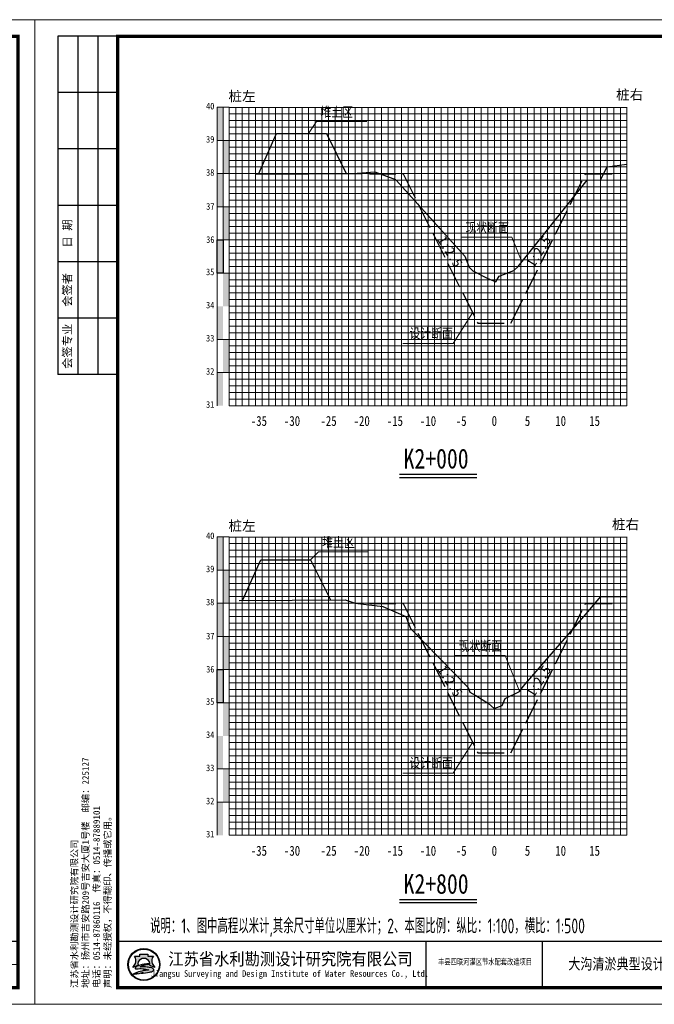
# Model space of a CAD drawing. Header units: millimetres. Extents: x -1851 to 142262423, y -629789 to 22327943.
# Tile 21 of 69: x 18090 to 18281, y 5753 to 6050. Entities that reach past the tile are written whole.
import ezdxf
from ezdxf.enums import TextEntityAlignment as Align

# ---------------------------------------------------------------- set-up
doc = ezdxf.new("R2010")
doc.units = ezdxf.units.MM
doc.linetypes.add('4415', pattern=[5, 4, -1])
for name, color, linetype, lineweight in [('2', 61, 'Continuous', 30), ('3', 8, 'Continuous', 5), ('dmx', 7, 'Continuous', 15), ('文字', 7, 'Continuous', 15)]:
    doc.layers.add(name, color=color, linetype=linetype, lineweight=lineweight)
for name, color, linetype in [('DIMTEX', 7, 'Continuous'), ('断面', 7, 'Continuous'), ('说明文字', 7, 'Continuous')]:
    doc.layers.add(name, color=color, linetype=linetype)
doc.styles.add('-仿宋_GB2312', font='FangSong_GB2312.ttf')
doc.styles.add('FSDB', font='tssdeng.shx', dxfattribs={"width": 0.7, "bigfont": 'hztxt.shx'})
doc.styles.add('LYJFS', font='times.ttf', dxfattribs={"width": 0.7})
doc.styles.add('STYLE2', font='txt', dxfattribs={"width": 0.8})
doc.styles.add('仿宋', font='FangSong_GB2312.ttf')
doc.styles.add('仿宋体', font='FangSong_GB2312.ttf', dxfattribs={"width": 0.8})
doc.styles.add('宋体', font='txt', dxfattribs={"height": 3.5})
doc.styles.add('等线体', font='simhei.ttf')

# ---------------------------------------------------------------- blocks, each defined once
blk = doc.blocks.new('tk')
h = blk.add_hatch(color=152)
h.dxf.hatch_style = 1
h.paths.add_polyline_path([(6876.364125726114, 854.2295714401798, 1), (6866.686434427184, 854.2295714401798, 1)])
h.paths.add_polyline_path([(6876.201261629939, 854.2295714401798, 1), (6866.84929852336, 854.2295714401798, 1)], flags=16)
h = blk.add_hatch(color=152)
h.dxf.hatch_style = 1
edge = h.paths.add_edge_path()
edge.add_arc((6873.407199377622, 851.8047045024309), 1.461698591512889, 43.31770961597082, 70.37003522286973)
edge.add_arc((6872.0275850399, 847.9366998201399), 5.568375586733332, 70.37003522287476, 84.52854590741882)
edge.add_arc((6871.440752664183, 841.8102204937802), 11.72289597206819, 84.5285459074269, 95.17746754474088)
edge.add_arc((6871.582339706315, 852.1014277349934), 1.831337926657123, 111.7965680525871, 130.9174013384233, ccw=False)
edge.add_arc((6873.47809212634, 847.3608850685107), 6.936886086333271, 98.84274785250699, 111.79656805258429, ccw=False)
edge.add_arc((6874.544451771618, 840.506451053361), 13.873772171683, 95.21036804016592, 98.84274785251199, ccw=False)
edge.add_ellipse((6871.525280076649, 854.5219636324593), major_axis=(-1.773815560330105, 0), ratio=0.8776980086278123, start_angle=172.6538623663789, end_angle=176.9129867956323)
edge.add_arc((6873.117644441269, 844.1909795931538), 10.24870363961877, 88.99992913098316, 98.52267106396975)
edge.add_arc((6872.724314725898, 846.8157053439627), 7.594670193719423, 98.5226710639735, 116.8491039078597)
edge.add_arc((6869.849912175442, 852.4939579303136), 1.230336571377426, 116.8491039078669, 139.2900683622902)
edge.add_arc((6869.065436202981, 853.1689503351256), 0.1954369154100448, 139.2900683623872, 263.050638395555)
edge.add_arc((6869.248585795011, 854.6715617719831), 1.70916902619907, 263.0506383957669, 272.136251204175)
edge.add_arc((6870.416233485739, 823.3689317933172), 29.61523112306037, 88.46268833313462, 92.13625120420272, ccw=False)
edge.add_arc((6871.07395213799, 847.876297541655), 5.099041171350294, 68.07113774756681, 88.46268833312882, ccw=False)
edge.add_arc((6875.183614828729, 831.3122526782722), 21.4080615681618, 95.91294384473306, 98.79521578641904)
edge.add_arc((6873.816328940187, 840.1492628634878), 12.46590188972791, 98.79521578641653, 117.8496747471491)
edge.add_arc((6932.315236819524, 613.7362839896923), 245.9934265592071, 104.7703900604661, 105.15790668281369, ccw=False)
edge.add_line((6869.600177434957, 851.6009245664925), (6868.796656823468, 851.2750728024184))
edge.add_arc((6890.157828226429, 754.105500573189), 99.48982566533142, 100.90627282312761, 102.39834375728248, ccw=False)
edge.add_line((6871.334059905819, 851.7983414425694), (6870.72346251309, 851.6097564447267))
edge.add_arc((6868.414090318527, 880.2016823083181), 28.68503833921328, 274.6177604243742, 279.6944367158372)
edge.add_arc((6872.474319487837, 856.4344682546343), 4.573507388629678, 279.694436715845, 287.6119267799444)
edge.add_arc((6873.358587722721, 853.648913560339), 1.650966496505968, 287.6119267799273, 311.5140981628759)
edge.add_arc((6874.270477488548, 852.6187205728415), 0.2751610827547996, 311.5140981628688, 403.3177096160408)
edge = h.paths.add_edge_path()
edge.add_arc((6875.946394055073, 855.3665725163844), 2.066422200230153, 138.9741968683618, 204.1180883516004, ccw=False)
edge.add_line((6874.387456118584, 856.7229696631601), (6872.690352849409, 856.7229696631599))
edge.add_line((6872.69035284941, 856.7229696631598), (6872.69035284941, 857.3096342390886))
edge.add_line((6872.69035284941, 857.3096342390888), (6870.360207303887, 857.3096342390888))
edge.add_line((6870.360207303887, 857.3096342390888), (6870.360207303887, 856.7229696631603))
edge.add_line((6870.360207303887, 856.7229696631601), (6868.663104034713, 856.7229696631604))
edge.add_arc((6867.104166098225, 855.3665725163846), 2.066422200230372, -24.118088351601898, 41.0258031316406, ccw=False)
edge.add_arc((6865.567634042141, 856.05447875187), 3.749914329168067, 314.34412131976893, 335.8819116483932, ccw=False)
edge.add_arc((6867.522236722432, 856.4070458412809), 3.106664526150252, 282.3877277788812, 290.1465811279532)
edge.add_arc((6864.457993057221, 864.7594382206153), 12.00340818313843, 290.1465811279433, 296.6495194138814)
edge.add_ellipse((6871.525280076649, 854.5219636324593), major_axis=(-1.773815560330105, 0), ratio=0.8776980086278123, start_angle=176.9129867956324, end_angle=378.37473811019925, ccw=False)
edge.add_ellipse((6871.525280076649, 854.5219636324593), major_axis=(-1.773815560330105, 0), ratio=0.8776980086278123, start_angle=172.653862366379, end_angle=176.9129867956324, ccw=False)
edge.add_ellipse((6871.525280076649, 854.5219636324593), major_axis=(-1.773815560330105, 0), ratio=0.8776980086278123, start_angle=161.6252618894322, end_angle=172.653862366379, ccw=False)
edge.add_arc((6878.592567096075, 864.759438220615), 12.00340818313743, 243.3504805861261, 249.853418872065)
edge.add_arc((6875.528323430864, 856.4070458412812), 3.106664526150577, 249.8534188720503, 257.61227222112)
edge.add_arc((6877.482926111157, 856.05447875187), 3.74991432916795, 204.1180883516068, 225.6558786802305, ccw=False)
at = {"lineweight": 0}
for p, q in [((6838.597780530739, 842.2295714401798), (6838.597780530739, 1139.229571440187)), ((6838.597780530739, 1139.229571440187), (7258.597780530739, 1139.229571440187)), ((7258.597780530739, 1139.229571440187), (7258.597780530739, 842.2295714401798)), ((7253.597780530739, 854.2295714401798), (7046.597780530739, 854.2295714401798)), ((7258.597780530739, 842.2295714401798), (6838.597780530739, 842.2295714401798))]:
    blk.add_line(p, q, dxfattribs=at)
for p, q in [((6863.597780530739, 1134.229571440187), (6845.597780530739, 1134.229571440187)), ((6845.597780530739, 1134.229571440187), (6845.597780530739, 1032.229571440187)), ((6851.597780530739, 1134.229571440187), (6851.597780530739, 1032.229571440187)), ((6857.597780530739, 1134.229571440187), (6857.597780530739, 1032.229571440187)), ((6863.597780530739, 1117.229571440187), (6845.597780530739, 1117.229571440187)), ((6863.597780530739, 1100.229571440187), (6845.597780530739, 1100.229571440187)), ((6863.597780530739, 1083.229571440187), (6845.597780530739, 1083.229571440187)), ((6863.597780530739, 1066.229571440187), (6845.597780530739, 1066.229571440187)), ((6863.597780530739, 1049.229571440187), (6845.597780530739, 1049.229571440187)), ((6863.597780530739, 1032.229571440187), (6845.597780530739, 1032.229571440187)), ((6956.597780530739, 861.2295714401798), (6956.597780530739, 847.2295714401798)), ((6991.597780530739, 861.2295714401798), (6991.597780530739, 847.2295714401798)), ((7046.597780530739, 861.2295714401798), (7046.597780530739, 847.2295714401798)), ((7072.597780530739, 861.2295714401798), (7072.597780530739, 847.2295714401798)), ((7091.597780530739, 861.2295714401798), (7091.597780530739, 847.2295714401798)), ((7110.597780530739, 861.2295714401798), (7110.597780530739, 847.2295714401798)), ((7129.597780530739, 861.2295714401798), (7129.597780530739, 847.2295714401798)), ((7148.597780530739, 861.2295714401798), (7148.597780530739, 847.2295714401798)), ((7167.597780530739, 861.2295714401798), (7167.597780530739, 847.2295714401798)), ((7186.597780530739, 861.2295714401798), (7186.597780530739, 847.2295714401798)), ((7204.597780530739, 861.2295714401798), (7204.597780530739, 847.2295714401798)), ((7221.597780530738, 854.2295714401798), (7221.597780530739, 847.2295714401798))]:
    blk.add_line(p, q)
at = {"lineweight": 0, "const_width": 1}
blk.add_lwpolyline([(6863.597780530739, 1134.229571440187), (7253.597780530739, 1134.229571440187), (7253.597780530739, 847.2295714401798), (6863.597780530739, 847.2295714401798)], close=True, dxfattribs=at)
at = {"lineweight": 0, "const_width": 0.4}
blk.add_lwpolyline([(7253.597780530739, 861.2295714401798), (6863.597780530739, 861.2295714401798)], dxfattribs=at)
at = {"color": 152}
for points in [[(6869.8419023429, 854.0311891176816, -0.02838203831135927), (6868.592243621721, 853.4904639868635, -0.03386732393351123), (6868.188697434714, 853.3727099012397, 0.09425397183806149), (6868.990200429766, 854.5221939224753, 0.2921547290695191), (6868.663104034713, 856.7229696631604), (6870.360207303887, 856.7229696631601), (6870.360207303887, 857.3096342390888), (6872.69035284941, 857.3096342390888), (6872.69035284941, 856.7229696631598), (6874.387456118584, 856.7229696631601, 0.29215472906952), (6874.06035972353, 854.5221939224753, 0.09425397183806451), (6874.861862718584, 853.3727099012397, -0.03386732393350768), (6874.458316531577, 853.4904639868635, -0.02838203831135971), (6873.208657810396, 854.0311891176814)], [(6873.296521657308, 854.4381220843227, 0.04157472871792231), (6871.598778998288, 854.3265098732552, 0.08013502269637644), (6869.294240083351, 853.5916630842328, 0.09823132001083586), (6868.917290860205, 853.2964201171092, 0.599439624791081), (6869.041789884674, 852.9749492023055, 0.03966424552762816), (6869.312296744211, 852.9635806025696, -0.01603031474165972), (6871.210748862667, 852.9735033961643, -0.08921046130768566), (6872.978215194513, 852.6064141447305, 0.01257694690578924), (6871.910251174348, 852.4685801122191, 0.08333285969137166), (6867.992840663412, 851.171317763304, -0.001690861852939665), (6869.600177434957, 851.6009245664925), (6868.796656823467, 851.275072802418, -0.006510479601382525), (6871.334059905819, 851.7983414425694), (6870.72346251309, 851.6097564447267, 0.02215480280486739), (6873.244469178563, 851.9262713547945, 0.03456031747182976), (6873.858117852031, 852.0753316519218, 0.1046726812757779), (6874.452855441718, 852.4126819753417, 0.4234638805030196), (6874.470673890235, 852.8074929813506, 0.1185893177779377), (6873.898248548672, 853.1814519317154, 0.06185687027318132), (6872.558528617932, 853.479704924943, 0.04649815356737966), (6870.382867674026, 853.4852866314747, -0.08362449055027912), (6870.902341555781, 853.8018397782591, -0.05658197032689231), (6872.411732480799, 854.2153190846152, -0.01585057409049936), (6873.284535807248, 854.3228965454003)]]:
    blk.add_lwpolyline(points, format="xyb", dxfattribs=at)
for radius in [4.838845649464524, 4.675981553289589]:
    blk.add_circle((6871.525280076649, 854.2295714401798), radius, dxfattribs=at)
blk.add_arc((6873.478092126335, 847.3608850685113), 6.936886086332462, 98.84274785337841, 111.7965680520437, dxfattribs=at)
for start_param, end_param in [(2.820892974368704, 6.603884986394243), (3.013378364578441, 3.087714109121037)]:
    blk.add_ellipse((6871.525280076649, 854.5219636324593), major_axis=(-1.773815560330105, 0), ratio=0.8776980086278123, start_param=start_param, end_param=end_param, dxfattribs=at)
at = {"style": '宋体'}
for s, height, width, p in [('江苏省水利勘测设计研究院有限公司', 3.75, 0.9, (6915.725099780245, 855.9804173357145)), ('丰县四联河灌区节水配套改造项目', 1.8, 0.75, (6974.43168055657, 855.1042281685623)), ('Jiangsu Surveying and Design Institute of Water Resources Co., Ltd.', 2, 0.8, (6915.552971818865, 851.2429752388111))]:
    blk.add_text(s, height=height, dxfattribs=dict(at, width=width)).set_placement(p, align=Align.MIDDLE)
at = {"style": 'LYJFS'}
for s, p in [('（阶段）', (7055.431710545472, 857.7295714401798)), ('（专业）', (7055.431710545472, 850.7295714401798))]:
    blk.add_text(s, height=2.5, dxfattribs=at).set_placement(p, align=Align.MIDDLE_CENTER)
at = {"style": '仿宋'}
blk.add_text('2018.01', height=2.5, dxfattribs=at).set_placement((7195.597780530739, 850.7295714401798), align=Align.MIDDLE)
at = {"rotation": 90}
for s, insert, char_height, attachment_point, style in [('日 期', (6848.597780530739, 1074.729571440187), 2.5, 5, '宋体'), ('会签者', (6848.597780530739, 1057.729571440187), 2.5, 5, '宋体'), ('会签专业', (6848.597780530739, 1040.729571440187), 2.5, 5, '宋体'), ('江苏省水利勘测设计研究院有限公司\\P地址：扬州市吉安路209号吉安大厦1号楼  邮编：225127\\P电话：0514-87860116  传真：0514-87889101\\P声明：未经授权，不得翻印、传播或它用。', (6861.892912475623, 847.1478961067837), 2, 7, '仿宋')]:
    blk.add_mtext(s, dxfattribs=dict(at, insert=insert, char_height=char_height, attachment_point=attachment_point, style=style))
at = {"char_height": 2.5, "attachment_point": 5, "style": '宋体'}
for s, insert in [('设计', (7065.999934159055, 857.7295714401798)), ('批 准', (7082.097780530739, 857.7295714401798)), ('核 定', (7101.035280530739, 857.701793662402)), ('审 查', (7120.028336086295, 857.702857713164)), ('校 核', (7139.063058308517, 857.7728530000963)), ('设 计', (7158.070002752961, 857.8229020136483)), ('制 图', (7177.014447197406, 857.7074956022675)), ('日 期', (7195.597780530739, 857.7295714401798)), ('甲级设计证书编号A132012666', (7229.097780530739, 857.7295714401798)), ('部分', (7065.999934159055, 850.7295714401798)), ('图 号', (7213.097780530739, 850.7295714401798))]:
    blk.add_mtext(s, dxfattribs=dict(at, insert=insert))

msp = doc.modelspace()

# ---------------------------------------------------------------- hatches: boundary and pattern name
at = {"linetype": 'Continuous'}
for points in [[(18149.43955486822, 6023.688596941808), (18151.23955486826, 6023.688596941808), (18151.23955486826, 6013.688596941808), (18149.43955486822, 6013.688596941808)], [(18151.23955486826, 6013.688596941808), (18153.03955486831, 6013.688596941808), (18153.03955486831, 6003.688596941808), (18151.23955486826, 6003.688596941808)], [(18149.43955486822, 6003.688596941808), (18151.23955486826, 6003.688596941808), (18151.23955486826, 5993.688596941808), (18149.43955486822, 5993.688596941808)], [(18151.23955486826, 5993.688596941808), (18153.03955486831, 5993.688596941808), (18153.03955486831, 5983.688596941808), (18151.23955486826, 5983.688596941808)], [(18149.43955486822, 5983.688596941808), (18151.23955486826, 5983.688596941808), (18151.23955486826, 5973.688596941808), (18149.43955486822, 5973.688596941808)], [(18151.23955486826, 5973.688596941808), (18153.03955486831, 5973.688596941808), (18153.03955486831, 5963.688596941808), (18151.23955486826, 5963.688596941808)], [(18149.43955486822, 5963.688596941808), (18151.23955486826, 5963.688596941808), (18151.23955486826, 5953.688596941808), (18149.43955486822, 5953.688596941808)], [(18151.24591562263, 5953.713322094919), (18153.04591562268, 5953.713322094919), (18153.04591562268, 5943.713322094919), (18151.24591562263, 5943.713322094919)], [(18149.43955486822, 5943.684532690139), (18151.23955486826, 5943.684532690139), (18151.23955486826, 5933.684532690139), (18149.43955486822, 5933.684532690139)], [(18149.43955486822, 5894.094116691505), (18151.23955486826, 5894.094116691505), (18151.23955486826, 5884.094116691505), (18149.43955486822, 5884.094116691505)], [(18151.23955486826, 5884.094116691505), (18153.03955486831, 5884.094116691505), (18153.03955486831, 5874.094116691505), (18151.23955486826, 5874.094116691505)], [(18149.43955486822, 5874.094116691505), (18151.23955486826, 5874.094116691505), (18151.23955486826, 5864.094116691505), (18149.43955486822, 5864.094116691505)], [(18151.23955486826, 5864.094116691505), (18153.03955486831, 5864.094116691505), (18153.03955486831, 5854.094116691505), (18151.23955486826, 5854.094116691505)], [(18149.43955486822, 5854.094116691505), (18151.23955486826, 5854.094116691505), (18151.23955486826, 5844.094116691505), (18149.43955486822, 5844.094116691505)], [(18151.23955486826, 5844.094116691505), (18153.03955486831, 5844.094116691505), (18153.03955486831, 5834.094116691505), (18151.23955486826, 5834.094116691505)], [(18149.43955486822, 5834.094116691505), (18151.23955486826, 5834.094116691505), (18151.23955486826, 5824.094116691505), (18149.43955486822, 5824.094116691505)], [(18151.24591562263, 5824.118841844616), (18153.04591562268, 5824.118841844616), (18153.04591562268, 5814.118841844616), (18151.24591562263, 5814.118841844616)], [(18149.43955486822, 5814.090052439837), (18151.23955486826, 5814.090052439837), (18151.23955486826, 5804.090052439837), (18149.43955486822, 5804.090052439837)]]:
    msp.add_hatch(color=7, dxfattribs=at).paths.add_polyline_path(points)

# ---------------------------------------------------------------- linework, layer by layer
at = {"linetype": 'Continuous', "lineweight": 20}
for p, q in [((18177.03955486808, 6015.783968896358), (18179.45036133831, 6019.413796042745)), ((18194.60175102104, 6019.440108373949), (18179.45036133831, 6019.413796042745)), ((18177.61245540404, 5887.189488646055), (18179.97590700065, 5889.605691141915)), ((18195.12729668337, 5889.632003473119), (18179.97590700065, 5889.605691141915))]:
    msp.add_line(p, q, dxfattribs=at)
at = {"color": 1, "linetype": '4415', "lineweight": 30, "ltscale": 2}
for points in [[(18195.34697065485, 6003.572723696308), (18205.53955486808, 6003.572723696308), (18228.03955486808, 5958.572723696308), (18238.03955486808, 5958.572723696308), (18260.53955486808, 6003.572723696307), (18270.53955486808, 6003.572723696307)], [(18195.34697065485, 5873.978243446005), (18205.53955486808, 5873.978243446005), (18228.03955486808, 5828.978243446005), (18238.03955486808, 5828.978243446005), (18260.53955486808, 5873.978243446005), (18270.53955486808, 5873.978243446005)]]:
    msp.add_lwpolyline(points, dxfattribs=at)
at = {"linetype": 'Continuous', "flags": 128}
for points in [[(18149.43955486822, 5983.688596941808), (18151.23955486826, 5983.688596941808), (18151.23955486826, 5973.688596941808), (18149.43955486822, 5973.688596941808)], [(18149.43955486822, 5854.094116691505), (18151.23955486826, 5854.094116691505), (18151.23955486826, 5844.094116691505), (18149.43955486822, 5844.094116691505)]]:
    msp.add_lwpolyline(points, close=True, dxfattribs=at)
at = {"linetype": 'Continuous', "lineweight": 20, "flags": 128}
for points in [[(18241.32767658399, 5977.112707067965), (18238.35201829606, 5984.50973827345), (18223.20062861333, 5984.483425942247)], [(18226.48161824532, 5961.688596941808), (18220.64077052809, 5952.453447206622), (18205.48938084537, 5952.427134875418)], [(18240.65571775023, 5847.542730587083), (18236.30261743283, 5858.363871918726), (18221.1512277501, 5858.337559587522)], [(18226.48161824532, 5832.094116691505), (18220.64077052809, 5822.858966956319), (18205.48938084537, 5822.832654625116)]]:
    msp.add_lwpolyline(points, dxfattribs=at)
at = {"layer": '2', "color": 7, "lineweight": 15}
for points in [[(18153.03955486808, 6023.622496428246), (18273.03955486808, 6023.622496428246)], [(18163.03955486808, 6023.688596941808), (18163.03955486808, 5933.688596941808)], [(18173.03955486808, 6023.688596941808), (18173.03955486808, 5933.688596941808)], [(18183.03955486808, 6023.688596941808), (18183.03955486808, 5933.688596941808)], [(18193.03955486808, 6023.688596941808), (18193.03955486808, 5933.688596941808)], [(18203.03955486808, 6023.688596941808), (18203.03955486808, 5933.688596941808)], [(18213.03955486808, 6023.688596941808), (18213.03955486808, 5933.688596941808)], [(18223.03955486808, 6023.688596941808), (18223.03955486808, 5933.688596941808)], [(18243.03955486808, 6023.688596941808), (18243.03955486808, 5933.688596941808)], [(18253.03955486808, 6023.688596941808), (18253.03955486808, 5933.688596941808)], [(18263.03955486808, 6023.688596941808), (18263.03955486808, 5933.688596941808)], [(18273.03955486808, 6023.688596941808), (18273.03955486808, 5933.688596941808)], [(18153.03955486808, 6013.688596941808), (18273.03955486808, 6013.688596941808)], [(18153.03955486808, 6003.688596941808), (18273.03955486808, 6003.688596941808)], [(18153.03955486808, 5993.688596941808), (18273.03955486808, 5993.688596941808)], [(18153.03955486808, 5983.688596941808), (18273.03955486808, 5983.688596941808)], [(18153.03955486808, 5963.688596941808), (18273.03955486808, 5963.688596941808)], [(18153.03955486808, 5933.688596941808), (18273.03955486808, 5933.688596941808)], [(18153.03955486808, 5894.028016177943), (18273.03955486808, 5894.028016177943)], [(18163.03955486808, 5894.094116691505), (18163.03955486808, 5804.094116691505)], [(18173.03955486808, 5894.094116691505), (18173.03955486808, 5804.094116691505)], [(18183.03955486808, 5894.094116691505), (18183.03955486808, 5804.094116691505)], [(18193.03955486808, 5894.094116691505), (18193.03955486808, 5804.094116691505)], [(18203.03955486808, 5894.094116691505), (18203.03955486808, 5804.094116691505)], [(18213.03955486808, 5894.094116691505), (18213.03955486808, 5804.094116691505)], [(18223.03955486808, 5894.094116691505), (18223.03955486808, 5804.094116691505)], [(18243.03955486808, 5894.094116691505), (18243.03955486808, 5804.094116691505)], [(18253.03955486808, 5894.094116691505), (18253.03955486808, 5804.094116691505)], [(18263.03955486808, 5894.094116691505), (18263.03955486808, 5804.094116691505)], [(18273.03955486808, 5894.094116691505), (18273.03955486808, 5804.094116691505)], [(18153.03955486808, 5884.094116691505), (18273.03955486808, 5884.094116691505)], [(18153.03955486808, 5874.094116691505), (18273.03955486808, 5874.094116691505)], [(18153.03955486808, 5864.094116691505), (18273.03955486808, 5864.094116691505)], [(18153.03955486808, 5854.094116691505), (18273.03955486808, 5854.094116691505)], [(18153.03955486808, 5834.094116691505), (18273.03955486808, 5834.094116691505)], [(18153.03955486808, 5804.094116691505), (18273.03955486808, 5804.094116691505)]]:
    msp.add_lwpolyline(points, dxfattribs=at)
at = {"layer": '2', "color": 3, "lineweight": 15}
for points in [[(18233.03955486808, 6023.688596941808), (18233.03955486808, 5933.688596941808)], [(18233.03955486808, 5894.094116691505), (18233.03955486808, 5804.094116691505)]]:
    msp.add_lwpolyline(points, dxfattribs=at)
at = {"layer": '2', "color": 7, "lineweight": 15, "flags": 128}
for points in [[(18153.03955486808, 5973.688596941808), (18273.03955486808, 5973.688596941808)], [(18153.03955486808, 5844.094116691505), (18273.03955486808, 5844.094116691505)]]:
    msp.add_lwpolyline(points, dxfattribs=at)
at = {"layer": '2', "color": 0, "lineweight": 15}
for points in [[(18153.03955486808, 5953.688596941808), (18273.03955486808, 5953.688596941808)], [(18153.03955486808, 5943.688596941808), (18273.03955486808, 5943.688596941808)], [(18153.03955486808, 5824.094116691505), (18273.03955486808, 5824.094116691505)], [(18153.03955486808, 5814.094116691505), (18273.03955486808, 5814.094116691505)]]:
    msp.add_lwpolyline(points, dxfattribs=at)
at = {"layer": '3', "lineweight": 5}
for points in [[(18155.03955486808, 6023.688596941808), (18155.03955486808, 5933.688596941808)], [(18157.03955486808, 6023.688596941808), (18157.03955486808, 5933.688596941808)], [(18159.03955486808, 6023.688596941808), (18159.03955486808, 5933.688596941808)], [(18161.03955486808, 6023.688596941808), (18161.03955486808, 5933.688596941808)], [(18165.03955486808, 6023.688596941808), (18165.03955486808, 5933.688596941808)], [(18167.03955486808, 6023.688596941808), (18167.03955486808, 5933.688596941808)], [(18169.03955486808, 6023.688596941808), (18169.03955486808, 5933.688596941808)], [(18171.03955486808, 6023.688596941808), (18171.03955486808, 5933.688596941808)], [(18175.03955486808, 6023.688596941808), (18175.03955486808, 5933.688596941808)], [(18177.03955486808, 6023.688596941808), (18177.03955486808, 5933.688596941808)], [(18179.03955486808, 6023.688596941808), (18179.03955486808, 5933.688596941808)], [(18181.03955486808, 6023.688596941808), (18181.03955486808, 5933.688596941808)], [(18185.03955486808, 6023.688596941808), (18185.03955486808, 5933.688596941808)], [(18187.03955486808, 6023.688596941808), (18187.03955486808, 5933.688596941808)], [(18189.03955486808, 6023.688596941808), (18189.03955486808, 5933.688596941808)], [(18191.03955486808, 6023.688596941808), (18191.03955486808, 5933.688596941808)], [(18195.03955486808, 6023.688596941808), (18195.03955486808, 5933.688596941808)], [(18197.03955486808, 6023.688596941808), (18197.03955486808, 5933.688596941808)], [(18199.03955486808, 6023.688596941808), (18199.03955486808, 5933.688596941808)], [(18201.03955486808, 6023.688596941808), (18201.03955486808, 5933.688596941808)], [(18205.03955486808, 6023.688596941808), (18205.03955486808, 5933.688596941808)], [(18207.03955486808, 6023.688596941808), (18207.03955486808, 5933.688596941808)], [(18209.03955486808, 6023.688596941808), (18209.03955486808, 5933.688596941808)], [(18211.03955486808, 6023.688596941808), (18211.03955486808, 5933.688596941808)], [(18215.03955486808, 6023.688596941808), (18215.03955486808, 5933.688596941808)], [(18217.03955486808, 6023.688596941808), (18217.03955486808, 5933.688596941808)], [(18219.03955486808, 6023.688596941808), (18219.03955486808, 5933.688596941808)], [(18221.03955486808, 6023.688596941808), (18221.03955486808, 5933.688596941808)], [(18225.03955486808, 6023.688596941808), (18225.03955486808, 5933.688596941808)], [(18227.03955486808, 6023.688596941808), (18227.03955486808, 5933.688596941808)], [(18229.03955486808, 6023.688596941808), (18229.03955486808, 5933.688596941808)], [(18231.03955486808, 6023.688596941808), (18231.03955486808, 5933.688596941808)], [(18235.03955486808, 6023.688596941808), (18235.03955486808, 5933.688596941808)], [(18237.03955486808, 6023.688596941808), (18237.03955486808, 5933.688596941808)], [(18239.03955486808, 6023.688596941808), (18239.03955486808, 5933.688596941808)], [(18241.03955486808, 6023.688596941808), (18241.03955486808, 5933.688596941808)], [(18245.03955486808, 6023.688596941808), (18245.03955486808, 5933.688596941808)], [(18247.03955486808, 6023.688596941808), (18247.03955486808, 5933.688596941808)], [(18249.03955486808, 6023.688596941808), (18249.03955486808, 5933.688596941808)], [(18251.03955486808, 6023.688596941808), (18251.03955486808, 5933.688596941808)], [(18255.03955486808, 6023.688596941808), (18255.03955486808, 5933.688596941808)], [(18257.03955486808, 6023.688596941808), (18257.03955486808, 5933.688596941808)], [(18259.03955486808, 6023.688596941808), (18259.03955486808, 5933.688596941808)], [(18261.03955486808, 6023.688596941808), (18261.03955486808, 5933.688596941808)], [(18265.03955486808, 6023.688596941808), (18265.03955486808, 5933.688596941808)], [(18267.03955486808, 6023.688596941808), (18267.03955486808, 5933.688596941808)], [(18269.03955486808, 6023.688596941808), (18269.03955486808, 5933.688596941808)], [(18271.03955486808, 6023.688596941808), (18271.03955486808, 5933.688596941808)], [(18153.03955486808, 6021.688596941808), (18273.03955486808, 6021.688596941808)], [(18153.03955486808, 6019.688596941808), (18273.03955486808, 6019.688596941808)], [(18153.03955486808, 6017.688596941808), (18273.03955486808, 6017.688596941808)], [(18153.03955486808, 6015.688596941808), (18273.03955486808, 6015.688596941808)], [(18153.03955486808, 6011.688596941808), (18273.03955486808, 6011.688596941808)], [(18153.03955486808, 6009.688596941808), (18273.03955486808, 6009.688596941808)], [(18153.03955486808, 6007.688596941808), (18273.03955486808, 6007.688596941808)], [(18153.03955486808, 6005.688596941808), (18273.03955486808, 6005.688596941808)], [(18153.03955486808, 6001.688596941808), (18273.03955486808, 6001.688596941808)], [(18153.03955486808, 5999.688596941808), (18273.03955486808, 5999.688596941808)], [(18153.03955486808, 5997.688596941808), (18273.03955486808, 5997.688596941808)], [(18153.03955486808, 5995.688596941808), (18273.03955486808, 5995.688596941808)], [(18153.03955486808, 5991.688596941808), (18273.03955486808, 5991.688596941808)], [(18153.03955486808, 5989.688596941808), (18273.03955486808, 5989.688596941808)], [(18153.03955486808, 5987.688596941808), (18273.03955486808, 5987.688596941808)], [(18153.03955486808, 5985.688596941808), (18273.03955486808, 5985.688596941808)], [(18153.03955486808, 5981.688596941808), (18273.03955486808, 5981.688596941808)], [(18153.03955486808, 5979.688596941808), (18273.03955486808, 5979.688596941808)], [(18153.03955486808, 5977.688596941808), (18273.03955486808, 5977.688596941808)], [(18153.03955486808, 5975.688596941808), (18273.03955486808, 5975.688596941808)], [(18153.03955486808, 5971.688596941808), (18273.03955486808, 5971.688596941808)], [(18153.03955486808, 5969.688596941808), (18273.03955486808, 5969.688596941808)], [(18153.03955486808, 5967.688596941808), (18273.03955486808, 5967.688596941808)], [(18153.03955486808, 5965.688596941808), (18273.03955486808, 5965.688596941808)], [(18153.03955486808, 5961.688596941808), (18273.03955486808, 5961.688596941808)], [(18153.03955486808, 5959.688596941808), (18273.03955486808, 5959.688596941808)], [(18153.03955486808, 5957.688596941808), (18273.03955486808, 5957.688596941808)], [(18153.03955486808, 5955.688596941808), (18273.03955486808, 5955.688596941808)], [(18153.03955486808, 5951.688596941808), (18273.03955486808, 5951.688596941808)], [(18153.03955486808, 5949.688596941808), (18273.03955486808, 5949.688596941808)], [(18153.03955486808, 5947.688596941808), (18273.03955486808, 5947.688596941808)], [(18153.03955486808, 5945.688596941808), (18273.03955486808, 5945.688596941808)], [(18153.03955486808, 5941.688596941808), (18273.03955486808, 5941.688596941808)], [(18153.03955486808, 5939.688596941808), (18273.03955486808, 5939.688596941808)], [(18153.03955486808, 5937.688596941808), (18273.03955486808, 5937.688596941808)], [(18153.03955486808, 5935.688596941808), (18273.03955486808, 5935.688596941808)], [(18155.03955486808, 5894.094116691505), (18155.03955486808, 5804.094116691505)], [(18157.03955486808, 5894.094116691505), (18157.03955486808, 5804.094116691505)], [(18159.03955486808, 5894.094116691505), (18159.03955486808, 5804.094116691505)], [(18161.03955486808, 5894.094116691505), (18161.03955486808, 5804.094116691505)], [(18165.03955486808, 5894.094116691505), (18165.03955486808, 5804.094116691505)], [(18167.03955486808, 5894.094116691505), (18167.03955486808, 5804.094116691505)], [(18169.03955486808, 5894.094116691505), (18169.03955486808, 5804.094116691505)], [(18171.03955486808, 5894.094116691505), (18171.03955486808, 5804.094116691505)], [(18175.03955486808, 5894.094116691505), (18175.03955486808, 5804.094116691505)], [(18177.03955486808, 5894.094116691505), (18177.03955486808, 5804.094116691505)], [(18179.03955486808, 5894.094116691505), (18179.03955486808, 5804.094116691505)], [(18181.03955486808, 5894.094116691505), (18181.03955486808, 5804.094116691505)], [(18185.03955486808, 5894.094116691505), (18185.03955486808, 5804.094116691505)], [(18187.03955486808, 5894.094116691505), (18187.03955486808, 5804.094116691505)], [(18189.03955486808, 5894.094116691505), (18189.03955486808, 5804.094116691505)], [(18191.03955486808, 5894.094116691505), (18191.03955486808, 5804.094116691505)], [(18195.03955486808, 5894.094116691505), (18195.03955486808, 5804.094116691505)], [(18197.03955486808, 5894.094116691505), (18197.03955486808, 5804.094116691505)], [(18199.03955486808, 5894.094116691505), (18199.03955486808, 5804.094116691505)], [(18201.03955486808, 5894.094116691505), (18201.03955486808, 5804.094116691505)], [(18205.03955486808, 5894.094116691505), (18205.03955486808, 5804.094116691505)], [(18207.03955486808, 5894.094116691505), (18207.03955486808, 5804.094116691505)], [(18209.03955486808, 5894.094116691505), (18209.03955486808, 5804.094116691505)], [(18211.03955486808, 5894.094116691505), (18211.03955486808, 5804.094116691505)], [(18215.03955486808, 5894.094116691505), (18215.03955486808, 5804.094116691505)], [(18217.03955486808, 5894.094116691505), (18217.03955486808, 5804.094116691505)], [(18219.03955486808, 5894.094116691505), (18219.03955486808, 5804.094116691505)], [(18221.03955486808, 5894.094116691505), (18221.03955486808, 5804.094116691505)], [(18225.03955486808, 5894.094116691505), (18225.03955486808, 5804.094116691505)], [(18227.03955486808, 5894.094116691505), (18227.03955486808, 5804.094116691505)], [(18229.03955486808, 5894.094116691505), (18229.03955486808, 5804.094116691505)], [(18231.03955486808, 5894.094116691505), (18231.03955486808, 5804.094116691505)], [(18235.03955486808, 5894.094116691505), (18235.03955486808, 5804.094116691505)], [(18237.03955486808, 5894.094116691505), (18237.03955486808, 5804.094116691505)], [(18239.03955486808, 5894.094116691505), (18239.03955486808, 5804.094116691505)], [(18241.03955486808, 5894.094116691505), (18241.03955486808, 5804.094116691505)], [(18245.03955486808, 5894.094116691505), (18245.03955486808, 5804.094116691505)], [(18247.03955486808, 5894.094116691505), (18247.03955486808, 5804.094116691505)], [(18249.03955486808, 5894.094116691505), (18249.03955486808, 5804.094116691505)], [(18251.03955486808, 5894.094116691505), (18251.03955486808, 5804.094116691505)], [(18255.03955486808, 5894.094116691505), (18255.03955486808, 5804.094116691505)], [(18257.03955486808, 5894.094116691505), (18257.03955486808, 5804.094116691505)], [(18259.03955486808, 5894.094116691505), (18259.03955486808, 5804.094116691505)], [(18261.03955486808, 5894.094116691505), (18261.03955486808, 5804.094116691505)], [(18265.03955486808, 5894.094116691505), (18265.03955486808, 5804.094116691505)], [(18267.03955486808, 5894.094116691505), (18267.03955486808, 5804.094116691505)], [(18269.03955486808, 5894.094116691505), (18269.03955486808, 5804.094116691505)], [(18271.03955486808, 5894.094116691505), (18271.03955486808, 5804.094116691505)], [(18153.03955486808, 5892.094116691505), (18273.03955486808, 5892.094116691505)], [(18153.03955486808, 5890.094116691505), (18273.03955486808, 5890.094116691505)], [(18153.03955486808, 5888.094116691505), (18273.03955486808, 5888.094116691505)], [(18153.03955486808, 5886.094116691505), (18273.03955486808, 5886.094116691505)], [(18153.03955486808, 5882.094116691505), (18273.03955486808, 5882.094116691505)], [(18153.03955486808, 5880.094116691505), (18273.03955486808, 5880.094116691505)], [(18153.03955486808, 5878.094116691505), (18273.03955486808, 5878.094116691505)], [(18153.03955486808, 5876.094116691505), (18273.03955486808, 5876.094116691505)], [(18153.03955486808, 5872.094116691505), (18273.03955486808, 5872.094116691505)], [(18153.03955486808, 5870.094116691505), (18273.03955486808, 5870.094116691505)], [(18153.03955486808, 5868.094116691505), (18273.03955486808, 5868.094116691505)], [(18153.03955486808, 5866.094116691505), (18273.03955486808, 5866.094116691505)], [(18153.03955486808, 5862.094116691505), (18273.03955486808, 5862.094116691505)], [(18153.03955486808, 5860.094116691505), (18273.03955486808, 5860.094116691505)], [(18153.03955486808, 5858.094116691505), (18273.03955486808, 5858.094116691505)], [(18153.03955486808, 5856.094116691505), (18273.03955486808, 5856.094116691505)], [(18153.03955486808, 5852.094116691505), (18273.03955486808, 5852.094116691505)], [(18153.03955486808, 5850.094116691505), (18273.03955486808, 5850.094116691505)], [(18153.03955486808, 5848.094116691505), (18273.03955486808, 5848.094116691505)], [(18153.03955486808, 5846.094116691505), (18273.03955486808, 5846.094116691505)], [(18153.03955486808, 5842.094116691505), (18273.03955486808, 5842.094116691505)], [(18153.03955486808, 5840.094116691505), (18273.03955486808, 5840.094116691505)], [(18153.03955486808, 5838.094116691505), (18273.03955486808, 5838.094116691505)], [(18153.03955486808, 5836.094116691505), (18273.03955486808, 5836.094116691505)], [(18153.03955486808, 5832.094116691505), (18273.03955486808, 5832.094116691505)], [(18153.03955486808, 5830.094116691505), (18273.03955486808, 5830.094116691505)], [(18153.03955486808, 5828.094116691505), (18273.03955486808, 5828.094116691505)], [(18153.03955486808, 5826.094116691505), (18273.03955486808, 5826.094116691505)], [(18153.03955486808, 5822.094116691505), (18273.03955486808, 5822.094116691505)], [(18153.03955486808, 5820.094116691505), (18273.03955486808, 5820.094116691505)], [(18153.03955486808, 5818.094116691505), (18273.03955486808, 5818.094116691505)], [(18153.03955486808, 5816.094116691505), (18273.03955486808, 5816.094116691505)], [(18153.03955486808, 5812.094116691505), (18273.03955486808, 5812.094116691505)], [(18153.03955486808, 5810.094116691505), (18273.03955486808, 5810.094116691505)], [(18153.03955486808, 5808.094116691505), (18273.03955486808, 5808.094116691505)], [(18153.03955486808, 5806.094116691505), (18273.03955486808, 5806.094116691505)]]:
    msp.add_lwpolyline(points, dxfattribs=at)
at = {"layer": '3', "color": 0, "lineweight": 5}
for points in [[(18149.43955486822, 5953.688596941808), (18273.03955486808, 5953.688596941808)], [(18149.43955486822, 5943.688596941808), (18273.03955486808, 5943.688596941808)], [(18149.43955486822, 5824.094116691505), (18273.03955486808, 5824.094116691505)], [(18149.43955486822, 5814.094116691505), (18273.03955486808, 5814.094116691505)]]:
    msp.add_lwpolyline(points, dxfattribs=at)
at = {"layer": 'DIMTEX', "linetype": 'Continuous'}
for p, q in [((18204.4197910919, 5912.033872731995), (18227.76487636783, 5912.033872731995)), ((18204.4197910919, 5783.776657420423), (18227.76487636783, 5783.776657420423))]:
    msp.add_line(p, q, dxfattribs=at)
at = {"layer": 'DIMTEX', "color": 1, "linetype": 'Continuous'}
for p, q in [((18204.44028288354, 5912.996266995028), (18227.76487636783, 5912.996266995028)), ((18204.44028288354, 5784.739051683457), (18227.76487636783, 5784.739051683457))]:
    msp.add_line(p, q, dxfattribs=at)
at = {"layer": 'dmx', "linetype": 'Continuous', "lineweight": 30, "flags": 128}
for points in [[(18161.89359022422, 6003.497853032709), (18167.37665215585, 6015.783968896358), (18182.37665215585, 6015.783968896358), (18188.37665215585, 6003.737881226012)], [(18261.03955486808, 6001.688596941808), (18265.03955486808, 6001.788596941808), (18267.03955486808, 6005.688596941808), (18273.03955486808, 6006.580091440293)], [(18160.87233674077, 6003.488596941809), (18193.03955486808, 6003.688596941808)], [(18189.03955486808, 6003.663726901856), (18197.03955486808, 6004.228483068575), (18203.2744852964, 6001.868085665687), (18203.2744852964, 6001.868085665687)], [(18203.40561829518, 6001.688596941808), (18224.1266330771, 5978.751074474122), (18225.43230547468, 5975.486893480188), (18226.60066788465, 5974.318531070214), (18230.9219605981, 5972.157884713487), (18233.53426784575, 5971.089414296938), (18233.53426784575, 5971.089414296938), (18233.53426784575, 5971.089414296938), (18234.49987883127, 5972.779233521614), (18238.93250757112, 5974.441469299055), (18240.20888119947, 5975.717842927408), (18261.03955486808, 6001.688596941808)], [(18157.1293934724, 5874.903372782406), (18162.61245540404, 5887.189488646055), (18177.61245540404, 5887.189488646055), (18183.61245540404, 5875.143400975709)], [(18156.10813998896, 5874.894116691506), (18188.03955486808, 5875.094116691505)], [(18188.03955486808, 5875.094116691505), (18191.03955486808, 5874.094116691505), (18199.37672510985, 5873.094136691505), (18206.37672510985, 5870.094096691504), (18207.77672510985, 5866.494136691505), (18207.77672510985, 5866.494136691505)], [(18260.77672510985, 5870.894116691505), (18260.77672510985, 5870.894116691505), (18265.17672510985, 5876.094116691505), (18273.03955486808, 5876.094116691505)], [(18207.77672510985, 5866.494136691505), (18225.11559815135, 5848.648955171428), (18225.63165940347, 5847.285518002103), (18227.42254248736, 5846.238659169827), (18231.3035530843, 5843.851879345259), (18233.02085020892, 5842.318665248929), (18233.02085020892, 5842.318665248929), (18235.40162707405, 5843.25301643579), (18236.30340344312, 5845.335152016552), (18240.65571775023, 5847.511320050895), (18241.71541460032, 5848.952347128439), (18260.77672510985, 5870.894116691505)]]:
    msp.add_lwpolyline(points, dxfattribs=at)
at = {"layer": '断面', "color": 3, "lineweight": 15}
for points in [[(18153.03955486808, 6023.688596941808), (18149.43955486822, 6023.688596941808)], [(18149.43955486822, 6023.688596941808), (18149.43955486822, 5933.688596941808)], [(18151.23955486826, 6023.688596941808), (18151.23955486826, 5973.688596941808)], [(18153.03955486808, 6023.688596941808), (18153.03955486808, 5933.688596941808)], [(18153.03955486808, 6013.688596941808), (18149.43955486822, 6013.688596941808)], [(18153.03955486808, 6003.688596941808), (18149.43955486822, 6003.688596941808)], [(18153.03955486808, 5993.688596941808), (18149.43955486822, 5993.688596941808)], [(18153.03955486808, 5983.688596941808), (18149.43955486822, 5983.688596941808)], [(18149.43955486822, 5973.688596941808), (18153.03955486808, 5973.688596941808)], [(18153.03955486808, 5894.094116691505), (18149.43955486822, 5894.094116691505)], [(18149.43955486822, 5894.094116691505), (18149.43955486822, 5804.094116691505)], [(18151.23955486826, 5894.094116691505), (18151.23955486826, 5844.094116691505)], [(18153.03955486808, 5894.094116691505), (18153.03955486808, 5804.094116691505)], [(18153.03955486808, 5884.094116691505), (18149.43955486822, 5884.094116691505)], [(18153.03955486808, 5874.094116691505), (18149.43955486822, 5874.094116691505)], [(18153.03955486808, 5864.094116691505), (18149.43955486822, 5864.094116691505)], [(18153.03955486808, 5854.094116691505), (18149.43955486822, 5854.094116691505)], [(18149.43955486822, 5844.094116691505), (18153.03955486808, 5844.094116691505)]]:
    msp.add_lwpolyline(points, dxfattribs=at)
at = {"layer": '断面', "color": 7, "lineweight": 15}
for points in [[(18153.03955486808, 5973.688596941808), (18273.03955486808, 5973.688596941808)], [(18153.03955486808, 5844.094116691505), (18273.03955486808, 5844.094116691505)]]:
    msp.add_lwpolyline(points, dxfattribs=at)

# ---------------------------------------------------------------- block references
at = {"layer": '断面'}
for p in [(10835.82040626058, 4910.88614528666), (11255.82040626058, 4910.88614528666)]:
    msp.add_blockref('tk', p, dxfattribs=at)

# ---------------------------------------------------------------- texts
at = {"style": '等线体'}
for s, p in [('桩右', (18269.75511841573, 6025.982145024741)), ('桩左', (18152.8663355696, 6025.524046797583)), ('桩左', (18152.8663355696, 5895.92956654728)), ('桩右', (18268.49751431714, 5896.387664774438))]:
    msp.add_text(s, height=3, dxfattribs=at).set_placement(p)
at = {"linetype": 'Continuous', "char_height": 3, "width": 37.93252298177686, "attachment_point": 1, "style": '仿宋体'}
for s, insert in [('堆土区', (18180.58921577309, 6023.788746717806)), ('现状断面', (18224.3394830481, 5988.858376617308)), ('设计断面', (18207.44267896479, 5957.023749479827)), ('堆土区', (18181.11476143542, 5893.980641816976)), ('现状断面', (18222.29008218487, 5862.712510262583)), ('设计断面', (18207.44267896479, 5827.429269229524))]:
    msp.add_mtext(s, dxfattribs=dict(at, insert=insert))
at = {"layer": 'DIMTEX', "linetype": 'Continuous', "style": 'STYLE2', "width": 0.8}
for s, p in [('K2+000', (18205.68649047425, 5914.721900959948)), ('K2+800', (18205.68649047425, 5786.464685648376))]:
    msp.add_text(s, height=6, dxfattribs=at).set_placement(p)
at = {"layer": '文字', "color": 7, "insert": (18275.35721088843, 5765.122207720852), "char_height": 3.332746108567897, "width": 55.61949303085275, "attachment_point": 5, "line_spacing_factor": 0.5, "style": '-仿宋_GB2312'}
msp.add_mtext('{\\W0.8;大沟清淤典型设计断面图}', dxfattribs=at)
at = {"layer": '断面', "color": 7, "style": '等线体', "width": 0.8}
for s, p in [('40', (18146.10291781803, 6022.447423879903)), ('39', (18146.10291781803, 6012.447423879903)), ('38', (18146.10291781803, 6002.447423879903)), ('37', (18146.13795773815, 5992.186997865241)), ('36', (18146.13795773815, 5982.186997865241)), ('35', (18146.10291781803, 5972.443359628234)), ('34', (18146.10291781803, 5962.443359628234)), ('33', (18146.10291781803, 5952.443359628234)), ('32', (18146.10291781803, 5942.443359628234)), ('31', (18146.10291781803, 5932.443359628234)), ('40', (18146.10291781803, 5892.8529436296)), ('39', (18146.10291781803, 5882.8529436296)), ('38', (18146.10291781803, 5872.8529436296)), ('37', (18146.13795773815, 5862.592517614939)), ('36', (18146.13795773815, 5852.592517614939)), ('35', (18146.10291781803, 5842.848879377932)), ('34', (18146.10291781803, 5832.848879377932)), ('33', (18146.10291781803, 5822.848879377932)), ('32', (18146.10291781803, 5812.848879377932)), ('31', (18146.10291781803, 5802.848879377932))]:
    msp.add_text(s, height=2, dxfattribs=at).set_placement(p, align=Align.BOTTOM_LEFT)
at = {"layer": '断面', "color": 7, "style": '仿宋体'}
for rotation, p in [(58.01497088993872, (18246.38938767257, 5980.188713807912)), (301.9850291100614, (18219.68972206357, 5980.188713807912)), (301.9850291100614, (18219.68972206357, 5850.594233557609)), (58.01497088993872, (18246.38938767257, 5850.594233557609))]:
    msp.add_text('1:2.5', height=3, rotation=rotation, dxfattribs=at).set_placement(p, align=Align.MIDDLE)
at = {"layer": '断面', "color": 7, "style": '等线体', "width": 0.8}
for s, p in [('-35', (18162.02945128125, 5929.061891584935)), ('-30', (18172.02945128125, 5929.061891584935)), ('-25', (18183.03955486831, 5929.061891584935)), ('-20', (18193.03955486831, 5929.061891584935)), ('-15', (18203.03955486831, 5929.061891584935)), ('-10', (18213.03955486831, 5929.061891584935)), ('-5', (18223.03955486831, 5929.061891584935)), ('0', (18233.03955486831, 5929.061891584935)), ('5', (18243.03955486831, 5929.061891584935)), ('10', (18253.03955486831, 5929.061891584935)), ('15', (18263.26765285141, 5929.061891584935)), ('-35', (18162.02945128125, 5799.401310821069)), ('-30', (18172.02945128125, 5799.401310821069)), ('-25', (18183.03955486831, 5799.401310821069)), ('-20', (18193.03955486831, 5799.401310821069)), ('-15', (18203.03955486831, 5799.401310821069)), ('-10', (18213.03955486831, 5799.401310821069)), ('-5', (18223.03955486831, 5799.401310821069)), ('0', (18233.03955486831, 5799.401310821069)), ('5', (18243.03955486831, 5799.401310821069)), ('10', (18253.03955486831, 5799.401310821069)), ('15', (18263.26765285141, 5799.401310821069))]:
    msp.add_text(s, height=3, dxfattribs=at).set_placement(p, align=Align.MIDDLE)
at = {"layer": '说明文字', "style": 'FSDB', "width": 0.7}
msp.add_text('    说明：1、图中高程以米计,其余尺寸单位以厘米计；2、本图比例：纵比：1:100，横比：1:500 ', height=4.48, dxfattribs=at).set_placement((18121.61387891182, 5774.525642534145))

doc.saveas('drawing.dxf')
